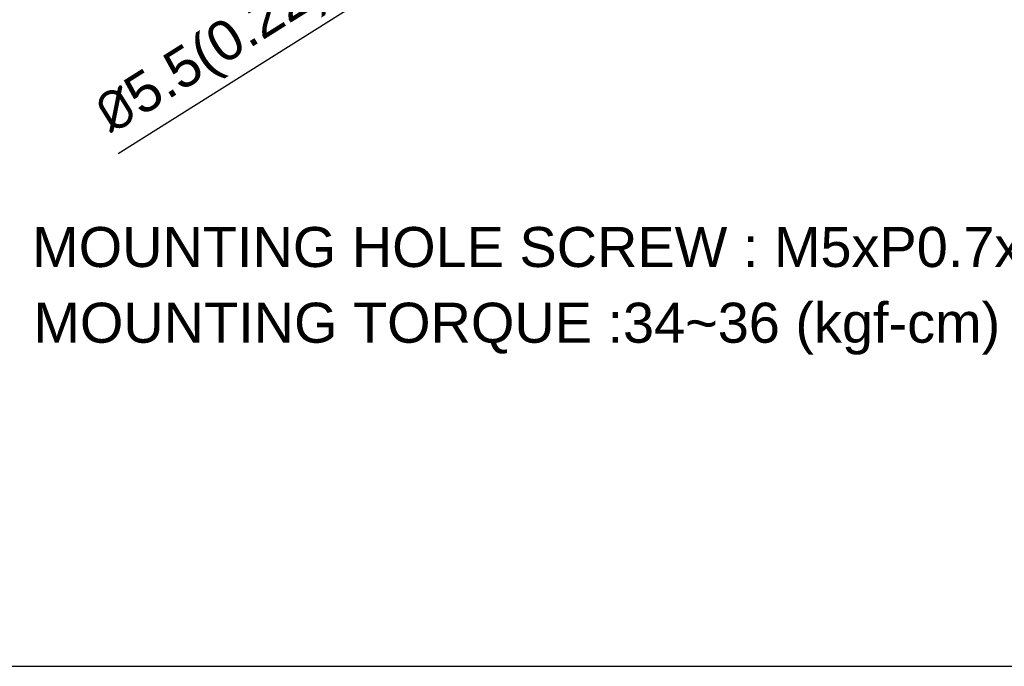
# Model space of a CAD drawing. Header units: millimetres. Extents: x 1898 to 2650, y -151 to 500.
# Tile 17 of 29: x 2179 to 2364, y -151 to -30. Entities that reach past the tile are written whole.
import ezdxf

# ---------------------------------------------------------------- set-up
doc = ezdxf.new("R2010")
doc.units = ezdxf.units.MM
doc.header["$LTSCALE"] = 23.1
doc.header["$PDMODE"] = 3
doc.header["$PDSIZE"] = 0.31
doc.layers.get('0').update_dxf_attribs({"linetype": 'CONTINUOUS'})
doc.layers.get('Defpoints').update_dxf_attribs({"linetype": 'CONTINUOUS'})
doc.layers.add('TEXT', color=7, linetype='CONTINUOUS')
doc.styles.get("Standard").update_dxf_attribs({"font": 'arial.ttf'})
doc.dimstyles.new('DIMSTYLE_2$3', dxfattribs={"dimtxt": 2.5, "dimasz": 3, "dimexe": 0.18, "dimexo": 0.0625, "dimgap": 0.09, "dimtad": 1, "dimdec": 0, "dimdsep": 46, "dimtxsty": 'Standard', "dimblk": '_FILLED', "dimcen": 0.09, "dimadec": 0, "dimazin": 0, "dimtp": 0.01, "dimtm": 0.01, "dimtfac": 1, "dimtdec": 0, "dimtofl": 0, "dimtmove": 0, "dimatfit": 3, "dimldrblk": '_FILLED', "dimfxl": 0, "dimtolj": 1, "dimarcsym": 0})

# ---------------------------------------------------------------- blocks, each defined once
blk = doc.blocks.new('_FILLED')
at = {"color": 0, "linetype": 'ByBlock'}
blk.add_solid([(0, 0), (-1, 0.2), (-1, -0.2)], dxfattribs=at)
blk = doc.blocks.new('*D10')
at = {"color": 0, "linetype": 'Continuous', "lineweight": -2}
for p, q in [((2250.47, -21.21), (2250.92, -21.21)), ((2250.69, -21.43), (2250.69, -20.98)), ((2197.52, -54.64), (2244.13, -25.34))]:
    blk.add_line(p, q, dxfattribs=at)
at = {"layer": 'Defpoints', "color": 0, "linetype": 'Continuous'}
for p in [(2253.02, -19.75), (2248.36, -22.67)]:
    blk.add_point(p, dxfattribs=at)
at = {"color": 0, "linetype": 'Continuous', "lineweight": -2, "xscale": 5, "yscale": 5, "zscale": 5, "rotation": 32.16261719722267}
blk.add_blockref('_FILLED', (2248.36, -22.67), dxfattribs=at)
at = {"color": 0, "linetype": 'Continuous', "insert": (2215.43, -36.1), "char_height": 7.5, "attachment_point": 5, "rotation": 32.1626}
blk.add_mtext('\\A1;{\\fISOCPEUR|b0|i0|c0|p34;%%C}5.5(0.22)', dxfattribs=at)

msp = doc.modelspace()

# ---------------------------------------------------------------- linework, layer by layer
at = {"layer": 'TEXT'}
msp.add_lwpolyline([(1897.834, 352.487), (1897.834, -150.72), (2649.834, -150.72), (2649.834, 352.487)], close=True, dxfattribs=at)

# ---------------------------------------------------------------- texts
at = {"color": 0, "linetype": 'Continuous', "char_height": 7.5, "attachment_point": 5}
for s, insert in [('MOUNTING HOLE SCREW : M5xP0.7xL12', (2282.982, -72.203)), ('MOUNTING TORQUE :34~36 (kgf-cm)', (2272.282, -87.47))]:
    msp.add_mtext(s, dxfattribs=dict(at, insert=insert))

# ---------------------------------------------------------------- dimensions: what is measured, and where the dimension line sits
at = {"color": 0, "linetype": 'Continuous'}
dim = msp.add_diameter_dim_2p(p1=(2253.019, -19.746), p2=(2248.363, -22.674), text='{\\fISOCPEUR|b0|i0|c0|p34;%%C}5.5(0.22)', dimstyle='DIMSTYLE_2$3', override={"dimscale": 2.5, "dimtxt": 3, "dimasz": 2, "dimexe": 1, "dimexo": 0.4, "dimgap": 0.5, "dimtad": 3, "dimdec": 2}, dxfattribs=at)
dim.commit()
dim.dimension.update_dxf_attribs({"geometry": '*D10', "text_midpoint": (2215.428, -36.1)})

doc.saveas('drawing.dxf')
